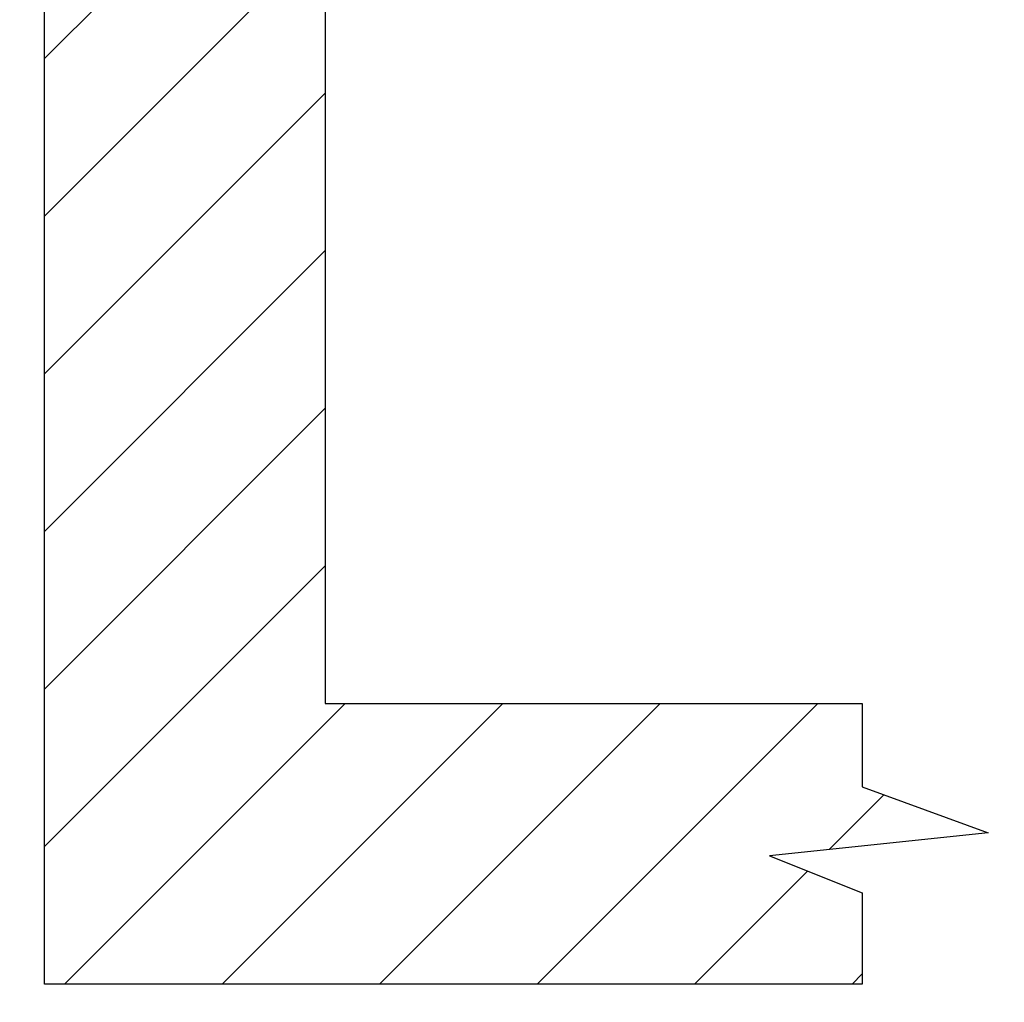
# Model space of a CAD drawing. Header units: millimetres. Extents: x -57464382 to 30606835, y -92609 to 65084.
# Tile 179 of 256: x -93808 to -93106, y -1506 to -807. Entities that reach past the tile are written whole.
import ezdxf
from ezdxf import colors
from ezdxf.entities.mleader import LeaderData, LeaderLine
from ezdxf.math import Vec2, Vec3

# ---------------------------------------------------------------- set-up
doc = ezdxf.new("R2010")
doc.units = ezdxf.units.MM
doc.layers.get('0').update_dxf_attribs({"lineweight": 0})
doc.layers.add('ОВиК', color=7, linetype='Continuous')
doc.styles.add('_ТЕКСТОВЫЙ', font='arial.ttf', dxfattribs={"width": 0.8})

# ---------------------------------------------------------------- blocks, each defined once
blk = doc.blocks.new('_Dot')
at = {"color": 0, "linetype": 'ByBlock', "lineweight": -2}
blk.add_line((-0.5, 0), (-1, 0), dxfattribs=at)
at = {"color": 0, "linetype": 'ByBlock', "const_width": 0.5}
blk.add_lwpolyline([(-0.25, 0, 1), (0.25, 0, 1)], format="xyb", close=True, dxfattribs=at)

msp = doc.modelspace()

# ---------------------------------------------------------------- hatches: boundary and pattern name
at = {"layer": 'ОВиК'}
h = msp.add_hatch(dxfattribs=at)
h.set_pattern_fill('ANSI31', color=256, scale=25)
h.set_pattern_definition([(45, (665.18, -334.665), (-56.1266, 56.1266), [])])
h.paths.add_polyline_path([(-93590.34, -395.69), (-93679.07, -395.69), (-93697.06, -476.2), (-93718.64, -319.84), (-93750.11, -395.69), (-93790.34, -395.69), (-93790.34, -1493.47), (-93207.49, -1493.47), (-93207.49, -1428.47), (-93273.62, -1402.08), (-93117.87, -1385.69), (-93207.49, -1352.92), (-93207.49, -1293.47), (-93590.34, -1293.47)])

# ---------------------------------------------------------------- linework, layer by layer
msp.add_lwpolyline([(-93790.34, -395.69), (-93750.11, -395.69), (-93718.64, -319.84), (-93697.06, -476.2), (-93679.07, -395.69), (-93590.34, -395.69), (-93590.34, -1293.47), (-93207.49, -1293.47), (-93207.49, -1352.92), (-93117.87, -1385.69), (-93273.62, -1402.08), (-93207.49, -1428.47), (-93207.49, -1493.47), (-93790.34, -1493.47)], close=True, dxfattribs=at)

# ---------------------------------------------------------------- leaders
at = {"layer": 'ОВиК', "lineweight": 18}
ml = msp.add_multileader_mtext('Standard', dxfattribs=at)
ml.set_content('Дренажный трубопровод\\Pв запотолочном пространстве', color=256, style='_ТЕКСТОВЫЙ')
ml.set_leader_properties(lineweight=0)
ml.set_arrow_properties(name='DOT')
ml.build(insert=Vec2(0, 0))
ml.multileader.update_dxf_attribs({"text_left_attachment_type": 6, "text_right_attachment_type": 6, "dogleg_length": 0.36, "arrow_head_size": 50, "scale": 100})
ctx = ml.context
ctx.base_point, ctx.scale, ctx.char_height, ctx.arrow_head_size, ctx.landing_gap_size, ctx.plane_origin = Vec3(-99373.96, -1819.94), 100, 120, 50, 100, Vec3(-90663.84, 4147.58)
ctx.left_attachment, ctx.right_attachment, ctx.attachment_type = 6, 6, 2
notes = []
notes.append((ctx, [(1, (1, 1, 0), (-100645.89, -1819.94), (1, 0), 1271.93, [(1, [(-100645.89, -852.85)], 0, [])])]))
ctx.mtext.insert, ctx.mtext.width, ctx.mtext.defined_height, ctx.mtext.flow_direction = Vec3(-99273.96, -1666.63), 2718.6796, 462.92, 5
for ctx, leaders in notes:
    for number, flags, end, landing, length, lines in leaders:
        leader = LeaderData()
        leader.index, (leader.has_last_leader_line, leader.has_dogleg_vector, leader.attachment_direction) = number, flags
        leader.last_leader_point, leader.dogleg_vector, leader.dogleg_length = Vec3(end), Vec3(landing), length
        for number, points, colour, breaks in lines:
            line = LeaderLine()
            line.index, line.vertices, line.color, line.breaks = number, Vec3.list(points), colors.encode_raw_color(colour), breaks
            leader.lines.append(line)
        ctx.leaders.append(leader)

doc.saveas('drawing.dxf')
